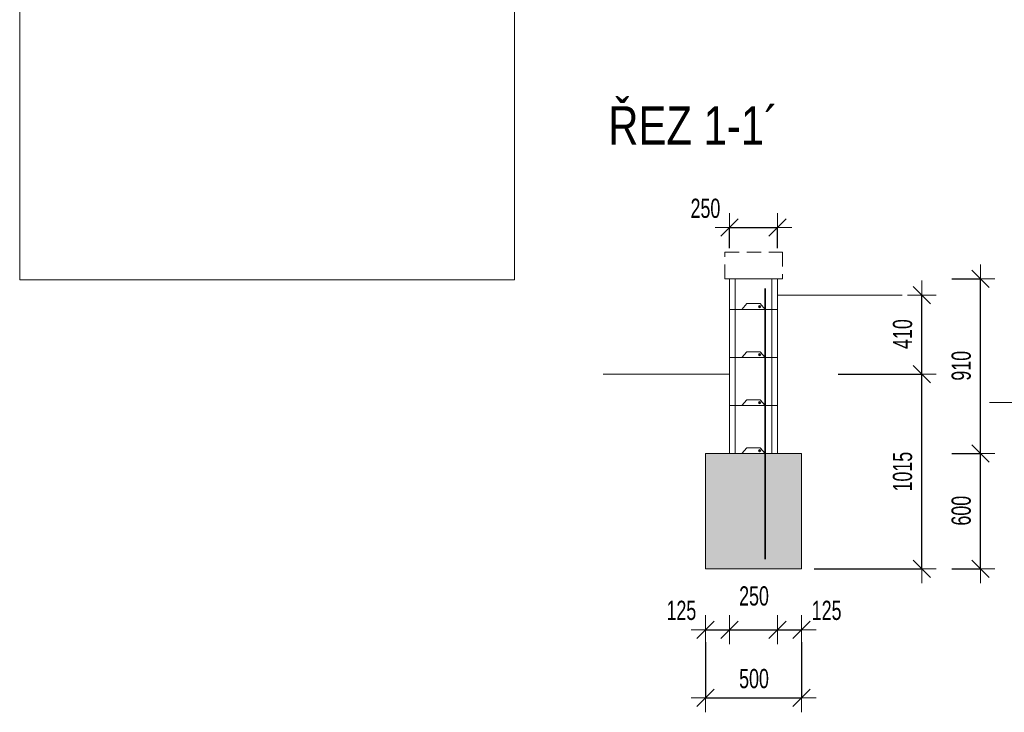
# Model space of a CAD drawing. Header units: millimetres. Extents: x -13576 to 6662, y -71400 to -56441.
# Tile 1 of 7: x -12599 to -7479, y -71150 to -67545. Entities that reach past the tile are written whole.
import ezdxf

# ---------------------------------------------------------------- set-up
doc = ezdxf.new("R2010")
doc.units = ezdxf.units.MM
doc.header["$XCLIPFRAME"] = 2
doc.header["$PDMODE"] = 65
doc.linetypes.add('JIS_02_1.2', pattern=[115, 75, -40])
doc.layers.add('XR$2$ŘEZY_1', color=7, linetype='Continuous', lineweight=25)
doc.layers.add('XR$4$KOTY_1', color=7, linetype='Continuous', lineweight=25)
doc.styles.add('ARIAL', font='ARIAL.TTF')
doc.styles.add('ARIALNARROW', font='ARIALN.TTF')
doc.dimstyles.new('DIMSTYLE_5', dxfattribs={"dimtxt": 100, "dimasz": 150, "dimexe": 0, "dimexo": 0, "dimgap": 50, "dimtad": 2, "dimdec": 0, "dimrnd": 1, "dimzin": 12, "dimdsep": 46, "dimtxsty": 'ARIALNARROW', "dimblk1": 'ALL_ML_STRICH', "dimblk2": 'ALL_ML_STRICH', "dimsah": 1, "dimcen": 0, "dimclrd": 6, "dimclre": 6, "dimclrt": 6, "dimadec": 0, "dimazin": 0, "dimtfac": 1, "dimtdec": 0, "dimtix": 1, "dimtmove": 2, "dimatfit": 3, "dimfxl": 0, "dimtzin": 0, "dimlwd": 0, "dimlwe": 13, "dimarcsym": 0})
doc.dimstyles.new('DIMSTYLE_6', dxfattribs={"dimtxt": 100, "dimasz": 150, "dimexe": 0, "dimexo": 0, "dimgap": 50, "dimtad": 2, "dimdec": 0, "dimrnd": 5, "dimzin": 12, "dimdsep": 46, "dimtxsty": 'ARIALNARROW', "dimblk1": 'ALL_ML_STRICH', "dimblk2": 'ALL_ML_STRICH', "dimsah": 1, "dimcen": 0, "dimclrd": 6, "dimclre": 6, "dimclrt": 6, "dimadec": 0, "dimazin": 0, "dimtfac": 1, "dimtdec": 0, "dimtix": 1, "dimtmove": 2, "dimatfit": 3, "dimfxl": 0, "dimtzin": 0, "dimlwd": 0, "dimlwe": 13, "dimarcsym": 0})
doc.dimstyles.new('DIMSTYLE_7', dxfattribs={"dimtxt": 100, "dimasz": 150, "dimexe": 0, "dimexo": 0, "dimgap": 50, "dimtad": 2, "dimdec": 0, "dimrnd": 5, "dimzin": 12, "dimdsep": 46, "dimtxsty": 'ARIALNARROW', "dimblk1": 'ALL_ML_STRICH', "dimblk2": 'ALL_ML_STRICH', "dimsah": 1, "dimcen": 0, "dimclrd": 6, "dimclre": 6, "dimclrt": 6, "dimadec": 0, "dimazin": 0, "dimtfac": 1, "dimtdec": 0, "dimtix": 1, "dimtmove": 2, "dimatfit": 3, "dimfxl": 0, "dimtzin": 0, "dimlwd": 0, "dimlwe": 13, "dimarcsym": 0})
doc.dimstyles.new('DIMSTYLE_8', dxfattribs={"dimtxt": 100, "dimasz": 150, "dimexe": 0, "dimexo": 0, "dimgap": 50, "dimtad": 2, "dimdec": 0, "dimrnd": 5, "dimzin": 12, "dimdsep": 46, "dimtxsty": 'ARIALNARROW', "dimblk1": 'ALL_ML_STRICH', "dimblk2": 'ALL_ML_STRICH', "dimsah": 1, "dimcen": 0, "dimclrd": 6, "dimclre": 6, "dimclrt": 6, "dimadec": 0, "dimazin": 0, "dimtfac": 1, "dimtdec": 0, "dimtix": 1, "dimtmove": 2, "dimatfit": 3, "dimfxl": 0, "dimtvp": 1.2, "dimtzin": 0, "dimlwd": 0, "dimlwe": 13, "dimarcsym": 0})
doc.dimstyles.new('DIMSTYLE_9', dxfattribs={"dimtxt": 100, "dimasz": 150, "dimexe": 0, "dimexo": 0, "dimgap": 50, "dimtad": 2, "dimdec": 0, "dimrnd": 5, "dimzin": 12, "dimdsep": 46, "dimtxsty": 'ARIALNARROW', "dimblk1": 'ALL_ML_STRICH', "dimblk2": 'ALL_ML_STRICH', "dimsah": 1, "dimcen": 0, "dimclrd": 6, "dimclre": 6, "dimclrt": 6, "dimadec": 0, "dimazin": 0, "dimtfac": 1, "dimtdec": 0, "dimtix": 1, "dimtmove": 2, "dimatfit": 3, "dimfxl": 0, "dimtvp": 1.2, "dimtzin": 0, "dimlwd": 0, "dimlwe": 13, "dimarcsym": 0})
picture_1 = doc.add_image_def('image1.bmp', size_in_pixel=(804, 497))

# ---------------------------------------------------------------- blocks, each defined once
blk = doc.blocks.new('ALL_ML_STRICH')
at = {"color": 0, "linetype": 'ByBlock', "lineweight": -2}
for p, q in [((0, -0.5), (0, 0.5)), ((-1, 0), (0.5, 0)), ((-0.3, -0.3), (0.3, 0.3))]:
    blk.add_line(p, q, dxfattribs=at)
blk = doc.blocks.new('*D25')
at = {"layer": 'DEFPOINTS', "color": 6, "linetype": 'Continuous', "lineweight": 13}
for p in [(-8907.8, -68627.6), (-8907.8, -68894.7), (-8657.8, -68894.7)]:
    blk.add_point(p, dxfattribs=at)
at = {"layer": 'XR$2$ŘEZY_1', "color": 6, "linetype": 'Continuous', "lineweight": -2}
for p, q in [((-8907.8, -68734.3), (-8907.8, -68627.6)), ((-8907.8, -68627.6), (-8657.8, -68627.6)), ((-8657.8, -68734.3), (-8657.8, -68627.6))]:
    blk.add_line(p, q, dxfattribs=at)
at = {"layer": 'XR$2$ŘEZY_1', "color": 6, "linetype": 'Continuous', "lineweight": 13, "xscale": 150, "yscale": 150, "zscale": 150, "rotation": 180}
blk.add_blockref('ALL_ML_STRICH', (-8907.8, -68627.6), dxfattribs=at)
at = {"layer": 'XR$2$ŘEZY_1', "color": 6, "linetype": 'Continuous', "lineweight": 13, "xscale": 150, "yscale": 150, "zscale": 150}
blk.add_blockref('ALL_ML_STRICH', (-8657.8, -68627.6), dxfattribs=at)
at = {"layer": 'XR$2$ŘEZY_1', "color": 6, "linetype": 'Continuous', "lineweight": 13, "insert": (-9033, -68527.6), "char_height": 100, "width": 243.429, "attachment_point": 5, "style": 'ARIALNARROW'}
blk.add_mtext('\\W0.81;\\A1;{250}', dxfattribs=at)
blk = doc.blocks.new('*D26')
at = {"layer": 'DEFPOINTS', "color": 6, "linetype": 'Continuous', "lineweight": 13}
for p in [(-8907.8, -69389.4), (-8532.8, -70403.1), (-7907.7, -70403.1)]:
    blk.add_point(p, dxfattribs=at)
at = {"layer": 'XR$2$ŘEZY_1', "color": 6, "linetype": 'Continuous', "lineweight": -2}
for p, q in [((-8342.6, -69389.4), (-7907.7, -69389.4)), ((-7907.7, -70403.1), (-7907.7, -69389.4)), ((-8467.6, -70403.1), (-7907.7, -70403.1))]:
    blk.add_line(p, q, dxfattribs=at)
at = {"layer": 'XR$2$ŘEZY_1', "color": 6, "linetype": 'Continuous', "lineweight": 13, "xscale": 150, "yscale": 150, "zscale": 150}
for p, rotation in [((-7907.7, -69389.4), 90), ((-7907.7, -70403.1), 270)]:
    blk.add_blockref('ALL_ML_STRICH', p, dxfattribs=dict(at, rotation=rotation))
at = {"layer": 'XR$2$ŘEZY_1', "color": 6, "linetype": 'Continuous', "lineweight": 13, "insert": (-8007.7, -69897.3), "char_height": 100, "width": 324.571, "attachment_point": 5, "rotation": 90, "style": 'ARIALNARROW'}
blk.add_mtext('\\W0.81;\\A1;{1015}', dxfattribs=at)
blk = doc.blocks.new('*D27')
at = {"layer": 'DEFPOINTS', "color": 6, "linetype": 'Continuous', "lineweight": 13}
for p in [(-8657.8, -68978.3), (-8907.8, -69389.4), (-7907.7, -69389.4)]:
    blk.add_point(p, dxfattribs=at)
at = {"layer": 'XR$2$ŘEZY_1', "color": 6, "linetype": 'Continuous', "lineweight": -2}
for p, q in [((-7907.7, -68978.3), (-7907.7, -68978.3)), ((-7907.7, -69389.4), (-7907.7, -68978.3)), ((-8342.6, -69389.4), (-7907.7, -69389.4))]:
    blk.add_line(p, q, dxfattribs=at)
at = {"layer": 'XR$2$ŘEZY_1', "color": 6, "linetype": 'Continuous', "lineweight": 13, "xscale": 150, "yscale": 150, "zscale": 150}
for p, rotation in [((-7907.7, -68978.3), 90), ((-7907.7, -69389.4), 270)]:
    blk.add_blockref('ALL_ML_STRICH', p, dxfattribs=dict(at, rotation=rotation))
at = {"layer": 'XR$2$ŘEZY_1', "color": 6, "linetype": 'Continuous', "lineweight": 13, "insert": (-8007.7, -69181.3), "char_height": 100, "width": 243.429, "attachment_point": 5, "rotation": 90, "style": 'ARIALNARROW'}
blk.add_mtext('\\W0.81;\\A1;{410}', dxfattribs=at)
blk = doc.blocks.new('*D28')
at = {"layer": 'DEFPOINTS', "color": 6, "linetype": 'Continuous', "lineweight": 13}
for p in [(-8532.8, -69803.1), (-8532.8, -70403.1), (-7602.7, -70403.1)]:
    blk.add_point(p, dxfattribs=at)
at = {"layer": 'XR$2$ŘEZY_1', "color": 6, "linetype": 'Continuous', "lineweight": -2}
for p, q in [((-7750.9, -69803.1), (-7602.7, -69803.1)), ((-7602.7, -70403.1), (-7602.7, -69803.1)), ((-7750.9, -70403.1), (-7602.7, -70403.1))]:
    blk.add_line(p, q, dxfattribs=at)
at = {"layer": 'XR$2$ŘEZY_1', "color": 6, "linetype": 'Continuous', "lineweight": 13, "xscale": 150, "yscale": 150, "zscale": 150}
for p, rotation in [((-7602.7, -69803.1), 90), ((-7602.7, -70403.1), 270)]:
    blk.add_blockref('ALL_ML_STRICH', p, dxfattribs=dict(at, rotation=rotation))
at = {"layer": 'XR$2$ŘEZY_1', "color": 6, "linetype": 'Continuous', "lineweight": 13, "insert": (-7702.7, -70100.6), "char_height": 100, "width": 243.429, "attachment_point": 5, "rotation": 90, "style": 'ARIALNARROW'}
blk.add_mtext('\\W0.81;\\A1;{600}', dxfattribs=at)
blk = doc.blocks.new('*D29')
at = {"layer": 'DEFPOINTS', "color": 6, "linetype": 'Continuous', "lineweight": 13}
for p in [(-8657.8, -68894.7), (-8532.8, -69803.1), (-7602.7, -69803.1)]:
    blk.add_point(p, dxfattribs=at)
at = {"layer": 'XR$2$ŘEZY_1', "color": 6, "linetype": 'Continuous', "lineweight": -2}
for p, q in [((-7750.9, -68894.7), (-7602.7, -68894.7)), ((-7602.7, -69803.1), (-7602.7, -68894.7)), ((-7750.9, -69803.1), (-7602.7, -69803.1))]:
    blk.add_line(p, q, dxfattribs=at)
at = {"layer": 'XR$2$ŘEZY_1', "color": 6, "linetype": 'Continuous', "lineweight": 13, "xscale": 150, "yscale": 150, "zscale": 150}
for p, rotation in [((-7602.7, -68894.7), 90), ((-7602.7, -69803.1), 270)]:
    blk.add_blockref('ALL_ML_STRICH', p, dxfattribs=dict(at, rotation=rotation))
at = {"layer": 'XR$2$ŘEZY_1', "color": 6, "linetype": 'Continuous', "lineweight": 13, "insert": (-7702.7, -69346.4), "char_height": 100, "width": 243.429, "attachment_point": 5, "rotation": 90, "style": 'ARIALNARROW'}
blk.add_mtext('\\W0.81;\\A1;{910}', dxfattribs=at)
blk = doc.blocks.new('*D30')
at = {"layer": 'DEFPOINTS', "color": 6, "linetype": 'Continuous', "lineweight": 13}
for p in [(-9032.8, -69803.1), (-8907.8, -69803.1), (-9032.8, -70719.8)]:
    blk.add_point(p, dxfattribs=at)
at = {"layer": 'XR$2$ŘEZY_1', "color": 6, "linetype": 'Continuous', "lineweight": -2}
for p, q in [((-9032.8, -70719.8), (-9032.8, -70719.8)), ((-9032.8, -70719.8), (-8907.8, -70719.8)), ((-8907.8, -70719.8), (-8907.8, -70719.8))]:
    blk.add_line(p, q, dxfattribs=at)
at = {"layer": 'XR$2$ŘEZY_1', "color": 6, "linetype": 'Continuous', "lineweight": 13, "xscale": 150, "yscale": 150, "zscale": 150, "rotation": 180}
blk.add_blockref('ALL_ML_STRICH', (-9032.8, -70719.8), dxfattribs=at)
at = {"layer": 'XR$2$ŘEZY_1', "color": 6, "linetype": 'Continuous', "lineweight": 13, "xscale": 150, "yscale": 150, "zscale": 150}
blk.add_blockref('ALL_ML_STRICH', (-8907.8, -70719.8), dxfattribs=at)
at = {"layer": 'XR$2$ŘEZY_1', "color": 6, "linetype": 'Continuous', "lineweight": 13, "insert": (-9158, -70619.8), "char_height": 100, "width": 243.429, "attachment_point": 5, "style": 'ARIALNARROW'}
blk.add_mtext('\\W0.81;\\A1;{125}', dxfattribs=at)
blk = doc.blocks.new('*D31')
at = {"layer": 'DEFPOINTS', "color": 6, "linetype": 'Continuous', "lineweight": 13}
for p in [(-8907.8, -69803.1), (-8657.8, -69803.1), (-8907.8, -70719.8)]:
    blk.add_point(p, dxfattribs=at)
at = {"layer": 'XR$2$ŘEZY_1', "color": 6, "linetype": 'Continuous', "lineweight": -2}
for p, q in [((-8907.8, -70719.8), (-8907.8, -70719.8)), ((-8907.8, -70719.8), (-8657.8, -70719.8)), ((-8657.8, -70719.8), (-8657.8, -70719.8))]:
    blk.add_line(p, q, dxfattribs=at)
at = {"layer": 'XR$2$ŘEZY_1', "color": 6, "linetype": 'Continuous', "lineweight": 13, "xscale": 150, "yscale": 150, "zscale": 150, "rotation": 180}
blk.add_blockref('ALL_ML_STRICH', (-8907.8, -70719.8), dxfattribs=at)
at = {"layer": 'XR$2$ŘEZY_1', "color": 6, "linetype": 'Continuous', "lineweight": 13, "xscale": 150, "yscale": 150, "zscale": 150}
blk.add_blockref('ALL_ML_STRICH', (-8657.8, -70719.8), dxfattribs=at)
at = {"layer": 'XR$2$ŘEZY_1', "color": 6, "linetype": 'Continuous', "lineweight": 13, "insert": (-8780.3, -70544.8), "char_height": 100, "width": 243.429, "attachment_point": 5, "style": 'ARIALNARROW'}
blk.add_mtext('\\W0.81;\\A1;{250}', dxfattribs=at)
blk = doc.blocks.new('*D32')
at = {"layer": 'DEFPOINTS', "color": 6, "linetype": 'Continuous', "lineweight": 13}
for p in [(-8657.8, -69803.1), (-8532.8, -69803.1), (-8657.8, -70719.8)]:
    blk.add_point(p, dxfattribs=at)
at = {"layer": 'XR$2$ŘEZY_1', "color": 6, "linetype": 'Continuous', "lineweight": -2}
for p, q in [((-8657.8, -70719.8), (-8657.8, -70719.8)), ((-8657.8, -70719.8), (-8532.8, -70719.8)), ((-8532.8, -70719.8), (-8532.8, -70719.8))]:
    blk.add_line(p, q, dxfattribs=at)
at = {"layer": 'XR$2$ŘEZY_1', "color": 6, "linetype": 'Continuous', "lineweight": 13, "xscale": 150, "yscale": 150, "zscale": 150, "rotation": 180}
blk.add_blockref('ALL_ML_STRICH', (-8657.8, -70719.8), dxfattribs=at)
at = {"layer": 'XR$2$ŘEZY_1', "color": 6, "linetype": 'Continuous', "lineweight": 13, "xscale": 150, "yscale": 150, "zscale": 150}
blk.add_blockref('ALL_ML_STRICH', (-8532.8, -70719.8), dxfattribs=at)
at = {"layer": 'XR$2$ŘEZY_1', "color": 6, "linetype": 'Continuous', "lineweight": 13, "insert": (-8402.6, -70619.8), "char_height": 100, "width": 243.429, "attachment_point": 5, "style": 'ARIALNARROW'}
blk.add_mtext('\\W0.81;\\A1;{125}', dxfattribs=at)
blk = doc.blocks.new('*D33')
at = {"layer": 'DEFPOINTS', "color": 6, "linetype": 'Continuous', "lineweight": 13}
for p in [(-9032.8, -70403.1), (-8532.8, -70403.1), (-9032.8, -71074.8)]:
    blk.add_point(p, dxfattribs=at)
at = {"layer": 'XR$2$ŘEZY_1', "color": 6, "linetype": 'Continuous', "lineweight": -2}
for p, q in [((-9032.8, -70783.9), (-9032.8, -71074.8)), ((-8532.8, -70783.9), (-8532.8, -71074.8)), ((-9032.8, -71074.8), (-8532.8, -71074.8))]:
    blk.add_line(p, q, dxfattribs=at)
at = {"layer": 'XR$2$ŘEZY_1', "color": 6, "linetype": 'Continuous', "lineweight": 13, "xscale": 150, "yscale": 150, "zscale": 150, "rotation": 180}
blk.add_blockref('ALL_ML_STRICH', (-9032.8, -71074.8), dxfattribs=at)
at = {"layer": 'XR$2$ŘEZY_1', "color": 6, "linetype": 'Continuous', "lineweight": 13, "xscale": 150, "yscale": 150, "zscale": 150}
blk.add_blockref('ALL_ML_STRICH', (-8532.8, -71074.8), dxfattribs=at)
at = {"layer": 'XR$2$ŘEZY_1', "color": 6, "linetype": 'Continuous', "lineweight": 13, "insert": (-8780.3, -70974.8), "char_height": 100, "width": 243.429, "attachment_point": 5, "style": 'ARIALNARROW'}
blk.add_mtext('\\W0.81;\\A1;{500}', dxfattribs=at)

msp = doc.modelspace()

# ---------------------------------------------------------------- hatches: boundary and pattern name
at = {"layer": 'XR$2$ŘEZY_1', "linetype": 'Continuous', "lineweight": 13}
msp.add_hatch(color=9, dxfattribs=at).paths.add_polyline_path([(-9032.8, -70403.1), (-8532.8, -70403.1), (-8532.8, -69803.1), (-9032.8, -69803.1)])

# ---------------------------------------------------------------- linework, layer by layer
at = {"layer": 'XR$2$ŘEZY_1', "color": 7, "linetype": 'JIS_02_1.2', "lineweight": 13}
for p, q in [((-8932.8, -68894.7), (-8932.8, -68754.7)), ((-8932.8, -68754.7), (-8632.8, -68754.7)), ((-8632.8, -68754.7), (-8632.8, -68894.7)), ((-8632.8, -68894.7), (-8932.8, -68894.7))]:
    msp.add_line(p, q, dxfattribs=at)
at = {"layer": 'XR$2$ŘEZY_1', "color": 7, "linetype": 'Continuous', "lineweight": 13}
for p, q in [((-8907.8, -68894.7), (-8657.8, -68894.7)), ((-8907.8, -69303.1), (-8907.8, -68894.7)), ((-8877.8, -68894.7), (-8877.8, -69803.1)), ((-8687.8, -68894.7), (-8687.8, -69803.1)), ((-8657.8, -68894.7), (-8657.8, -69303.1)), ((-8657.8, -68978.3), (-8010.7, -68978.3)), ((-8907.8, -69053.1), (-8657.8, -69053.1)), ((-8842.8, -69053.1), (-8817.8, -69023.1)), ((-8817.8, -69023.1), (-8749.1, -69023.1)), ((-8722.8, -69053.1), (-8747.8, -69023.1)), ((-8657.8, -69303.1), (-8907.8, -69303.1)), ((-8907.8, -69803.1), (-8907.8, -69303.1)), ((-8907.8, -69303.1), (-8657.8, -69303.1)), ((-8907.8, -69303.1), (-8657.8, -69303.1)), ((-8907.8, -69303.1), (-8657.8, -69303.1)), ((-8842.8, -69303.1), (-8817.8, -69273.1)), ((-8817.8, -69273.1), (-8749.1, -69273.1)), ((-8722.8, -69303.1), (-8747.8, -69273.1)), ((-8657.8, -69303.1), (-8657.8, -69803.1)), ((-9565, -69389.4), (-8907.8, -69389.4)), ((-8842.8, -69553.1), (-8817.8, -69523.1)), ((-8817.8, -69523.1), (-8749.1, -69523.1)), ((-8722.8, -69553.1), (-8747.8, -69523.1)), ((-8907.8, -69553.1), (-8657.8, -69553.1)), ((-8907.8, -69553.1), (-8657.8, -69553.1)), ((-7555, -69538.3), (-6907.8, -69538.3)), ((-8842.8, -69803.1), (-8817.8, -69773.1)), ((-8817.8, -69773.1), (-8749.1, -69773.1)), ((-8722.8, -69803.1), (-8747.8, -69773.1)), ((-9032.8, -69803.1), (-9032.8, -70403.1)), ((-8532.8, -69803.1), (-9032.8, -69803.1)), ((-8657.8, -69803.1), (-8907.8, -69803.1)), ((-8532.8, -70403.1), (-8532.8, -69803.1)), ((-9032.8, -70403.1), (-8532.8, -70403.1))]:
    msp.add_line(p, q, dxfattribs=at)
at = {"layer": 'XR$2$ŘEZY_1', "color": 132, "linetype": 'Continuous', "lineweight": 35}
msp.add_line((-8722.8, -68944.7), (-8722.8, -70353.1), dxfattribs=at)
for centre in [(-8751.2, -69038.6), (-8751.2, -69288.6), (-8751.2, -69538.6), (-8751.2, -69788.6)]:
    msp.add_circle(centre, 4, dxfattribs=at)

# ---------------------------------------------------------------- texts
at = {"layer": 'XR$2$ŘEZY_1', "color": 7, "linetype": 'Continuous', "lineweight": 35, "insert": (-9538.6, -68196.1), "char_height": 200, "width": 987.307, "attachment_point": 7, "style": 'ARIAL'}
msp.add_mtext('\\W0.78;ŘEZ 1-1´', dxfattribs=at)

# ---------------------------------------------------------------- dimensions: what is measured, and where the dimension line sits
at = {"layer": 'XR$2$ŘEZY_1', "color": 6, "linetype": 'Continuous', "lineweight": 13}
for base, p1, p2, dimstyle, picture, middle in [((-8657.8, -68627.6), (-8907.8, -68734.3), (-8657.8, -68734.3), 'DIMSTYLE_5', '*D25', (-9033, -68527.6)), ((-8907.8, -70719.8), (-9032.8, -70719.8), (-8907.8, -70719.8), 'DIMSTYLE_8', '*D30', (-9158, -70619.8)), ((-8657.8, -70719.8), (-8907.8, -70719.8), (-8657.8, -70719.8), 'DIMSTYLE_7', '*D31', (-8780.3, -70544.8)), ((-8532.8, -70719.8), (-8657.8, -70719.8), (-8532.8, -70719.8), 'DIMSTYLE_9', '*D32', (-8402.6, -70619.8)), ((-8532.8, -71074.8), (-9032.8, -70783.9), (-8532.8, -70783.9), 'DIMSTYLE_7', '*D33', (-8780.3, -70974.8))]:
    dim = msp.add_linear_dim(base=base, p1=p1, p2=p2, dimstyle=dimstyle, override={"dimpost": '<>', "dimclrd": 6, "dimclre": 6, "dimclrt": 6, "dimlwd": 0, "dimlwe": 13}, dxfattribs=at)
    dim.commit()
    dim.dimension.update_dxf_attribs({"geometry": picture, "text_midpoint": middle, "dimtype": 160})
for base, p1, p2, dimstyle, picture, middle in [((-7602.7, -68894.7), (-7750.9, -69803.1), (-7750.9, -68894.7), 'DIMSTYLE_7', '*D29', (-7702.7, -69346.4)), ((-7907.7, -68978.3), (-8342.6, -69389.4), (-7907.7, -68978.3), 'DIMSTYLE_7', '*D27', (-8007.7, -69181.3)), ((-7907.7, -69389.4), (-8467.6, -70403.1), (-8342.6, -69389.4), 'DIMSTYLE_6', '*D26', (-8007.7, -69897.3)), ((-7602.7, -69803.1), (-7750.9, -70403.1), (-7750.9, -69803.1), 'DIMSTYLE_7', '*D28', (-7702.7, -70100.6))]:
    dim = msp.add_linear_dim(base=base, p1=p1, p2=p2, angle=90, dimstyle=dimstyle, override={"dimpost": '<>', "dimclrd": 6, "dimclre": 6, "dimclrt": 6, "dimlwd": 0, "dimlwe": 13}, dxfattribs=at)
    dim.commit()
    dim.dimension.update_dxf_attribs({"geometry": picture, "text_midpoint": middle, "dimtype": 160})

# ---------------------------------------------------------------- pictures from other files: only their frames are drawn
at = {"layer": 'XR$4$KOTY_1', "color": 7, "linetype": 'Continuous', "lineweight": 13}
image = msp.add_image(picture_1, insert=(-12598.6, -68899.1), size_in_units=(2572.8, 1590.4), dxfattribs=at)
image.set_boundary_path([(803.5, 496.5), (803.5, -0.5), (-0.5, -0.5), (-0.5, 496.5), (803.5, 496.5)])

doc.saveas('drawing.dxf')
